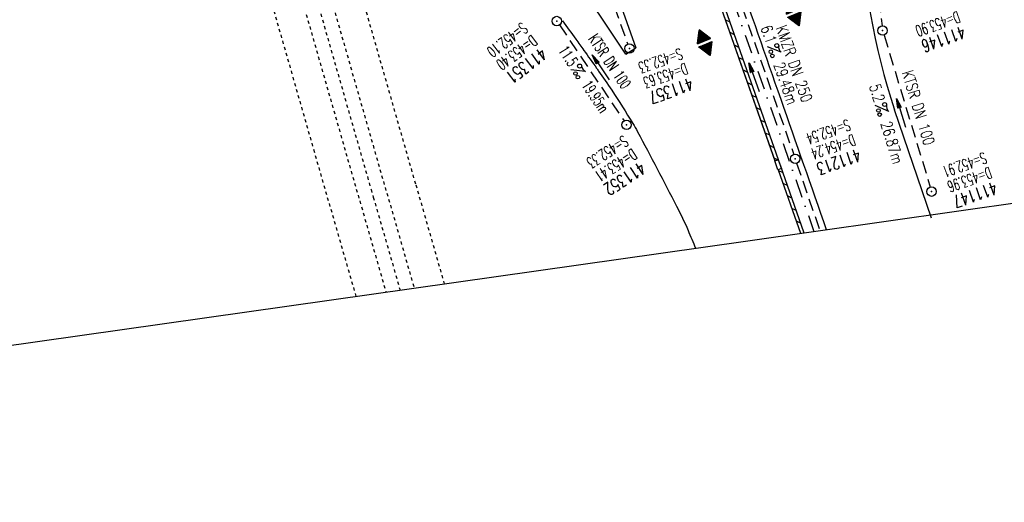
# Model space of a CAD drawing. Extents: x 446577 to 447152, y 443659 to 444842.
# Tile 1 of 41: x 446915 to 447072, y 443659 to 443736. Entities that reach past the tile are written whole.
import ezdxf
from ezdxf.enums import TextEntityAlignment as Align

# ---------------------------------------------------------------- set-up
doc = ezdxf.new("R2010")
doc.units = 0
doc.header["$LTSCALE"] = 2
doc.header["$MEASUREMENT"] = 0
for name, pattern in [('ACAD_ISO03W100', [0.5, 0.25, -0.25]), ('ACAD_ISO10W100W', [0.5, 0.25, -0.25]), ('AUSGEZOGEN', [0]), ('GESTRICH-X2', [1.5, 1, -0.5]), ('STRICHPT-X3', [3, 1.5, -0.75, 0, -0.75])]:
    doc.linetypes.add(name, pattern=pattern)
doc.layers.get('0').update_dxf_attribs({"linetype": 'AUSGEZOGEN'})
for name, color, linetype in [('ACHSE', 250, 'STRICHPT-X3'), ('Bahnachse', 7, 'CONTINUOUS'), ('FBR', 8, 'CONTINUOUS'), ('GEF', 7, 'CONTINUOUS'), ('Gleisachsen', 7, 'CONTINUOUS'), ('Ingenieurbauwerke', 15, 'CONTINUOUS'), ('KANAL', 7, 'GESTRICH-X2'), ('PFEIL', 7, 'CONTINUOUS'), ('Planeinteilung', 6, 'CONTINUOUS'), ('SCHACHTNR', 6, 'CONTINUOUS'), ('SCHLITZRINNE', 8, 'AUSGEZOGEN'), ('SCHSYMBOL', 7, 'AUSGEZOGEN'), ('TEXTO', 4, 'CONTINUOUS'), ('TEXTU', 4, 'CONTINUOUS')]:
    doc.layers.add(name, color=color, linetype=linetype)
doc.styles.add('ROMANS', font='romans.shx', dxfattribs={"width": 0.8})

# ---------------------------------------------------------------- blocks, each defined once
blk = doc.blocks.new('GST')
at = {"color": 0}
blk.add_circle((0, 0), 0.75, dxfattribs=at)
blk.add_point((0, 0), dxfattribs=at)
blk = doc.blocks.new('10')
blk.add_blockref('GST', (0, 0))
blk = doc.blocks.new('PROM')
blk.add_line((1.57, 1.82), (0.02, 0.02))
for centre, radius in [((0.32, 1.51), 0.317), ((0.94, 0.29), 0.283), ((1.64, 0.29), 0.283)]:
    blk.add_circle(centre, radius)
blk.add_arc((0.99, 2.68), 1.03, 239.1414, 303.3549)
blk = doc.blocks.new('PFEIL2')
at = {"color": 0}
for p, q in [((0.88, 0), (-2.4, -0.01)), ((0.88, -0.27), (0.88, 0.28)), ((0.88, 0.28), (2.43, 0.01)), ((0.91, 0.27), (0.88, 0.26)), ((0.97, 0.26), (0.88, 0.25)), ((1.02, 0.25), (0.88, 0.23)), ((1.07, 0.24), (0.88, 0.21)), ((1.13, 0.23), (0.88, 0.19)), ((1.18, 0.22), (0.88, 0.17)), ((1.24, 0.21), (0.88, 0.15)), ((1.29, 0.21), (0.88, 0.14)), ((1.34, 0.2), (0.88, 0.12)), ((1.4, 0.19), (0.88, 0.1)), ((1.45, 0.18), (0.88, 0.08)), ((1.51, 0.17), (0.88, 0.06)), ((1.56, 0.16), (0.88, 0.04)), ((1.61, 0.15), (0.88, 0.02)), ((1.67, 0.14), (0.88, 0.01)), ((1.72, 0.13), (0.88, -0.01)), ((1.78, 0.12), (0.88, -0.03)), ((1.83, 0.11), (0.88, -0.05)), ((1.88, 0.1), (0.88, -0.07)), ((1.94, 0.09), (0.88, -0.09)), ((2.05, 0.08), (0.88, -0.12)), ((1.99, 0.08), (0.88, -0.11)), ((2.1, 0.07), (0.88, -0.14)), ((2.15, 0.06), (0.88, -0.16)), ((2.21, 0.05), (0.88, -0.18)), ((2.26, 0.04), (0.88, -0.2)), ((2.32, 0.03), (0.88, -0.22)), ((2.37, 0.02), (0.88, -0.23)), ((2.42, 0.01), (0.88, -0.25)), ((2.43, 0.01), (0.88, -0.27))]:
    blk.add_line(p, q, dxfattribs=at)
blk = doc.blocks.new('*X7')
at = {"color": 0}
for p, q in [((377.11, 181.02), (378.19, 182.1)), ((377.11, 180.99), (378.2, 182.08)), ((377.12, 181.04), (378.18, 182.1)), ((377.12, 180.99), (378.2, 182.08)), ((377.12, 180.99), (378.2, 182.07)), ((377.13, 180.99), (378.21, 182.06)), ((377.14, 181.06), (378.18, 182.11)), ((377.14, 180.99), (378.21, 182.06)), ((377.15, 181.09), (378.18, 182.11)), ((377.15, 180.99), (378.21, 182.05)), ((377.16, 181.11), (378.17, 182.12)), ((377.16, 180.99), (378.22, 182.05)), ((377.17, 181.13), (378.17, 182.13)), ((377.17, 180.99), (378.22, 182.04)), ((377.18, 181.15), (378.17, 182.13)), ((377.18, 180.99), (378.22, 182.04)), ((377.19, 180.99), (378.23, 182.03)), ((377.2, 181.17), (378.16, 182.14)), ((377.2, 180.99), (378.23, 182.02)), ((377.2, 180.99), (378.23, 182.02)), ((377.21, 181.19), (378.16, 182.14)), ((377.21, 180.99), (378.24, 182.01)), ((377.22, 181.21), (378.16, 182.15)), ((377.22, 180.99), (378.24, 182.01)), ((377.23, 181.23), (378.15, 182.15)), ((377.23, 180.99), (378.24, 182)), ((377.24, 180.99), (378.25, 182)), ((377.25, 181.25), (378.15, 182.16)), ((377.26, 181.27), (378.15, 182.16)), ((377.27, 181.29), (378.14, 182.17)), ((377.28, 181.32), (378.14, 182.18)), ((377.29, 181.34), (378.14, 182.18)), ((377.31, 181.36), (378.14, 182.19)), ((377.32, 181.38), (378.13, 182.19)), ((377.33, 181.4), (378.13, 182.2)), ((377.34, 181.42), (378.13, 182.2)), ((377.35, 181.44), (378.12, 182.21)), ((377.37, 181.46), (378.12, 182.22)), ((377.38, 181.48), (378.12, 182.22)), ((377.39, 181.5), (378.11, 182.23)), ((377.4, 181.52), (378.11, 182.23)), ((377.41, 181.55), (378.11, 182.24)), ((377.43, 181.57), (378.1, 182.24)), ((377.44, 181.59), (378.1, 182.25)), ((377.45, 181.61), (378.1, 182.25)), ((377.46, 181.63), (378.09, 182.26)), ((377.47, 181.65), (378.09, 182.27)), ((377.49, 181.67), (378.09, 182.27)), ((377.5, 181.69), (378.08, 182.28)), ((377.51, 181.71), (378.08, 182.28)), ((377.52, 181.73), (378.08, 182.29)), ((377.53, 181.75), (378.07, 182.29)), ((377.55, 181.78), (378.07, 182.3)), ((377.56, 181.8), (378.07, 182.3)), ((377.57, 181.82), (378.06, 182.31)), ((377.58, 181.84), (378.06, 182.32)), ((377.6, 181.86), (378.06, 182.32)), ((377.61, 181.88), (378.05, 182.33)), ((377.62, 181.9), (378.05, 182.33)), ((377.63, 181.92), (378.05, 182.34)), ((377.64, 181.94), (378.04, 182.34)), ((377.66, 181.96), (378.04, 182.35)), ((377.67, 181.98), (378.04, 182.36)), ((377.68, 182.01), (378.03, 182.36)), ((377.69, 182.03), (378.03, 182.37)), ((377.7, 182.05), (378.03, 182.37)), ((377.72, 182.07), (378.03, 182.38)), ((377.73, 182.09), (378.02, 182.38)), ((377.74, 182.11), (378.02, 182.39)), ((377.75, 182.13), (378.02, 182.39)), ((377.76, 182.15), (378.01, 182.4)), ((377.78, 182.17), (378.01, 182.41)), ((377.79, 182.19), (378.01, 182.41)), ((377.8, 182.21), (378, 182.42)), ((377.81, 182.24), (378, 182.42)), ((377.82, 182.26), (378, 182.43)), ((377.84, 182.28), (377.99, 182.43)), ((377.85, 182.3), (377.99, 182.44)), ((377.86, 182.32), (377.99, 182.44)), ((377.87, 182.34), (377.98, 182.45)), ((377.89, 182.36), (377.98, 182.46)), ((377.9, 182.38), (377.98, 182.46)), ((377.91, 182.4), (377.97, 182.47)), ((377.92, 182.42), (377.97, 182.47)), ((377.93, 182.44), (377.97, 182.48)), ((377.95, 182.47), (377.96, 182.48)), ((377.25, 180.99), (378.25, 181.99)), ((377.26, 180.99), (378.25, 181.99)), ((377.27, 180.99), (378.25, 181.98)), ((377.27, 180.99), (378.26, 181.97)), ((377.28, 180.99), (378.26, 181.97)), ((377.29, 180.99), (378.26, 181.96)), ((377.3, 180.99), (378.27, 181.96)), ((377.31, 180.99), (378.27, 181.95)), ((377.32, 180.99), (378.27, 181.95)), ((377.33, 180.99), (378.28, 181.94)), ((377.34, 180.99), (378.28, 181.93)), ((377.35, 180.99), (378.28, 181.93)), ((377.35, 180.99), (378.29, 181.92)), ((377.36, 180.99), (378.29, 181.92)), ((377.37, 180.99), (378.29, 181.91)), ((377.38, 180.99), (378.3, 181.91)), ((377.39, 180.99), (378.3, 181.9)), ((377.4, 180.99), (378.3, 181.9)), ((377.41, 180.99), (378.31, 181.89)), ((377.42, 180.99), (378.31, 181.88)), ((377.43, 180.99), (378.31, 181.88)), ((377.43, 180.99), (378.32, 181.87)), ((377.44, 180.99), (378.32, 181.87)), ((377.45, 180.99), (378.32, 181.86)), ((377.46, 180.99), (378.33, 181.86)), ((377.47, 180.99), (378.33, 181.85)), ((377.48, 180.99), (378.33, 181.85)), ((377.49, 180.99), (378.34, 181.84)), ((377.5, 180.99), (378.34, 181.83)), ((377.5, 180.99), (378.34, 181.83)), ((377.51, 180.99), (378.35, 181.82)), ((377.52, 180.99), (378.35, 181.82)), ((377.53, 180.99), (378.35, 181.81)), ((377.54, 180.99), (378.36, 181.81)), ((377.55, 180.99), (378.36, 181.8)), ((377.56, 180.99), (378.36, 181.79)), ((377.57, 180.99), (378.36, 181.79)), ((377.58, 180.99), (378.37, 181.78)), ((377.58, 180.99), (378.37, 181.78)), ((377.59, 180.99), (378.37, 181.77)), ((377.6, 180.99), (378.38, 181.77)), ((377.61, 180.99), (378.38, 181.76)), ((377.62, 180.99), (378.38, 181.76)), ((377.63, 180.99), (378.39, 181.75)), ((377.64, 180.99), (378.39, 181.74)), ((377.65, 180.99), (378.39, 181.74)), ((377.65, 180.99), (378.4, 181.73)), ((377.66, 180.99), (378.4, 181.73)), ((377.67, 180.99), (378.4, 181.72)), ((377.68, 180.99), (378.41, 181.72)), ((377.69, 180.99), (378.41, 181.71)), ((377.7, 180.99), (378.41, 181.71)), ((377.71, 180.99), (378.42, 181.7)), ((377.72, 180.99), (378.42, 181.69)), ((377.73, 180.99), (378.42, 181.69)), ((377.73, 180.99), (378.43, 181.68)), ((377.74, 180.99), (378.43, 181.68)), ((377.75, 180.99), (378.43, 181.67)), ((377.76, 180.99), (378.44, 181.67)), ((377.77, 180.99), (378.44, 181.66)), ((377.78, 180.99), (378.44, 181.65)), ((377.79, 180.99), (378.45, 181.65)), ((377.8, 180.99), (378.45, 181.64)), ((377.81, 180.99), (378.45, 181.64)), ((377.81, 180.99), (378.46, 181.63)), ((377.82, 180.99), (378.46, 181.63)), ((377.83, 180.99), (378.46, 181.62)), ((377.84, 180.99), (378.47, 181.62)), ((377.85, 180.99), (378.47, 181.61)), ((377.86, 180.99), (378.47, 181.6)), ((377.87, 180.99), (378.47, 181.6)), ((377.88, 180.99), (378.48, 181.59)), ((377.88, 180.99), (378.48, 181.59)), ((377.89, 180.99), (378.48, 181.58)), ((377.9, 180.99), (378.49, 181.58)), ((377.91, 180.99), (378.49, 181.57)), ((377.92, 180.99), (378.49, 181.57)), ((377.93, 180.99), (378.5, 181.56)), ((377.94, 180.99), (378.5, 181.55)), ((377.95, 180.99), (378.5, 181.55)), ((377.96, 180.99), (378.51, 181.54)), ((377.96, 180.99), (378.51, 181.54)), ((377.97, 180.99), (378.51, 181.53)), ((377.98, 180.99), (378.52, 181.53)), ((377.99, 180.99), (378.52, 181.52)), ((378, 180.99), (378.52, 181.51)), ((378.01, 180.99), (378.53, 181.51)), ((378.02, 180.99), (378.53, 181.5)), ((378.03, 180.99), (378.53, 181.5)), ((378.03, 180.99), (378.54, 181.49)), ((378.04, 180.99), (378.54, 181.49)), ((378.05, 180.99), (378.54, 181.48)), ((378.06, 180.99), (378.55, 181.48)), ((378.07, 180.99), (378.55, 181.47)), ((378.08, 180.99), (378.55, 181.46)), ((378.09, 180.99), (378.56, 181.46)), ((378.1, 180.99), (378.56, 181.45)), ((378.11, 180.99), (378.56, 181.45)), ((378.11, 180.99), (378.57, 181.44)), ((378.12, 180.99), (378.57, 181.44)), ((378.13, 180.99), (378.57, 181.43)), ((378.14, 180.99), (378.58, 181.42)), ((378.15, 180.99), (378.58, 181.42)), ((378.16, 180.99), (378.58, 181.41)), ((378.17, 180.99), (378.58, 181.41)), ((378.18, 180.99), (378.59, 181.4)), ((378.19, 180.99), (378.59, 181.4)), ((378.19, 180.99), (378.59, 181.39)), ((378.2, 180.99), (378.6, 181.39)), ((378.21, 180.99), (378.6, 181.38)), ((378.22, 180.99), (378.6, 181.37)), ((378.23, 180.99), (378.61, 181.37)), ((378.24, 180.99), (378.61, 181.36)), ((378.25, 180.99), (378.61, 181.36)), ((378.26, 180.99), (378.62, 181.35)), ((378.26, 180.99), (378.62, 181.35)), ((378.27, 180.99), (378.62, 181.34)), ((378.28, 180.99), (378.63, 181.34)), ((378.29, 180.99), (378.63, 181.33)), ((378.3, 180.99), (378.63, 181.32)), ((378.31, 180.99), (378.64, 181.32)), ((378.32, 180.99), (378.64, 181.31)), ((378.33, 180.99), (378.64, 181.31)), ((378.34, 180.99), (378.65, 181.3)), ((378.34, 180.99), (378.65, 181.3)), ((378.35, 180.99), (378.65, 181.29)), ((378.36, 180.99), (378.66, 181.28)), ((378.37, 180.99), (378.66, 181.28)), ((378.38, 180.99), (378.66, 181.27)), ((378.39, 180.99), (378.67, 181.27)), ((378.4, 180.99), (378.67, 181.26)), ((378.41, 180.99), (378.67, 181.26)), ((378.42, 180.99), (378.68, 181.25)), ((378.42, 180.99), (378.68, 181.25)), ((378.43, 180.99), (378.68, 181.24)), ((378.44, 180.99), (378.69, 181.23)), ((378.45, 180.99), (378.69, 181.23)), ((378.46, 180.99), (378.69, 181.22)), ((378.47, 180.99), (378.69, 181.22)), ((378.48, 180.99), (378.7, 181.21)), ((378.49, 180.99), (378.7, 181.21)), ((378.49, 180.99), (378.7, 181.2)), ((378.5, 180.99), (378.71, 181.2)), ((378.51, 180.99), (378.71, 181.19)), ((378.52, 180.99), (378.71, 181.18)), ((378.53, 180.99), (378.72, 181.18)), ((378.54, 180.99), (378.72, 181.17)), ((378.55, 180.99), (378.72, 181.17)), ((378.56, 180.99), (378.73, 181.16)), ((378.57, 180.99), (378.73, 181.16)), ((378.57, 180.99), (378.73, 181.15)), ((378.58, 180.99), (378.74, 181.14)), ((378.59, 180.99), (378.74, 181.14)), ((378.6, 180.99), (378.74, 181.13)), ((378.61, 180.99), (378.75, 181.13)), ((378.62, 180.99), (378.75, 181.12)), ((378.63, 180.99), (378.75, 181.12)), ((378.64, 180.99), (378.76, 181.11)), ((378.64, 180.99), (378.76, 181.11)), ((378.65, 180.99), (378.76, 181.1)), ((378.66, 180.99), (378.77, 181.09)), ((378.67, 180.99), (378.77, 181.09)), ((378.68, 180.99), (378.77, 181.08)), ((378.69, 180.99), (378.78, 181.08)), ((378.7, 180.99), (378.78, 181.07)), ((378.71, 180.99), (378.78, 181.07)), ((378.72, 180.99), (378.79, 181.06)), ((378.72, 180.99), (378.79, 181.06)), ((378.73, 180.99), (378.79, 181.05)), ((378.74, 180.99), (378.8, 181.04)), ((378.75, 180.99), (378.8, 181.04)), ((378.76, 180.99), (378.8, 181.03)), ((378.77, 180.99), (378.8, 181.03)), ((378.78, 180.99), (378.81, 181.02)), ((378.79, 180.99), (378.81, 181.02)), ((378.8, 180.99), (378.81, 181.01)), ((378.8, 180.99), (378.82, 181)), ((378.81, 180.99), (378.82, 181)), ((377.1, 180.56), (377.12, 180.58)), ((377.1, 180.57), (377.11, 180.58)), ((377.11, 180.55), (377.14, 180.58)), ((377.11, 180.55), (377.13, 180.58)), ((377.11, 180.56), (377.13, 180.58)), ((377.12, 180.53), (377.17, 180.58)), ((377.12, 180.53), (377.16, 180.58)), ((377.12, 180.54), (377.15, 180.58)), ((377.13, 180.51), (377.21, 180.58)), ((377.13, 180.51), (377.2, 180.58)), ((377.13, 180.52), (377.19, 180.58)), ((377.13, 180.52), (377.18, 180.58)), ((377.14, 180.49), (377.23, 180.58)), ((377.14, 180.49), (377.22, 180.58)), ((377.14, 180.5), (377.21, 180.58)), ((377.15, 180.47), (377.26, 180.58)), ((377.15, 180.48), (377.25, 180.58)), ((377.15, 180.48), (377.24, 180.58)), ((377.16, 180.46), (377.29, 180.58)), ((377.16, 180.46), (377.28, 180.58)), ((377.16, 180.47), (377.27, 180.58)), ((377.17, 180.44), (377.31, 180.58)), ((377.17, 180.44), (377.3, 180.58)), ((377.17, 180.45), (377.29, 180.58)), ((377.18, 180.42), (377.34, 180.58)), ((377.18, 180.43), (377.33, 180.58)), ((377.18, 180.43), (377.32, 180.58)), ((377.19, 180.41), (377.36, 180.58)), ((377.19, 180.41), (377.36, 180.58)), ((377.19, 180.42), (377.35, 180.58)), ((377.2, 180.39), (377.39, 180.58)), ((377.2, 180.39), (377.38, 180.58)), ((377.2, 180.4), (377.37, 180.58)), ((377.21, 180.37), (377.42, 180.58)), ((377.21, 180.38), (377.41, 180.58)), ((377.21, 180.38), (377.4, 180.58)), ((377.22, 180.35), (377.44, 180.58)), ((377.22, 180.36), (377.44, 180.58)), ((377.22, 180.37), (377.43, 180.58)), ((377.23, 180.34), (377.47, 180.58)), ((377.23, 180.34), (377.46, 180.58)), ((377.23, 180.35), (377.45, 180.58)), ((377.24, 180.32), (377.51, 180.58)), ((377.24, 180.32), (377.5, 180.58)), ((377.24, 180.33), (377.49, 180.58)), ((377.24, 180.33), (377.48, 180.58)), ((377.25, 180.3), (377.53, 180.58)), ((377.25, 180.3), (377.52, 180.58)), ((377.25, 180.31), (377.51, 180.58)), ((377.26, 180.28), (377.56, 180.58)), ((377.26, 180.29), (377.55, 180.58)), ((377.26, 180.29), (377.54, 180.58)), ((377.27, 180.27), (377.59, 180.58)), ((377.27, 180.27), (377.58, 180.58)), ((377.27, 180.28), (377.57, 180.58)), ((377.28, 180.25), (377.61, 180.58)), ((377.28, 180.25), (377.6, 180.58)), ((377.28, 180.26), (377.59, 180.58)), ((377.29, 180.23), (377.64, 180.58)), ((377.29, 180.24), (377.63, 180.58)), ((377.29, 180.24), (377.62, 180.58)), ((377.3, 180.21), (377.67, 180.58)), ((377.3, 180.22), (377.66, 180.58)), ((377.3, 180.23), (377.65, 180.58)), ((377.31, 180.2), (377.69, 180.58)), ((377.31, 180.2), (377.68, 180.58)), ((377.31, 180.21), (377.67, 180.58)), ((377.32, 180.18), (377.72, 180.58)), ((377.32, 180.19), (377.71, 180.58)), ((377.32, 180.19), (377.7, 180.58)), ((377.33, 180.16), (377.74, 180.58)), ((377.33, 180.17), (377.74, 180.58)), ((377.33, 180.18), (377.73, 180.58)), ((377.34, 180.16), (377.75, 180.58)), ((377.34, 180.15), (377.76, 180.58)), ((377.34, 180.15), (377.77, 180.58)), ((377.35, 180.14), (377.78, 180.58)), ((377.35, 180.14), (377.79, 180.58)), ((377.35, 180.13), (377.8, 180.58)), ((377.35, 180.12), (377.81, 180.58)), ((377.36, 180.12), (377.82, 180.58)), ((377.36, 180.11), (377.82, 180.58)), ((377.36, 180.11), (377.83, 180.58)), ((377.37, 180.1), (377.84, 180.58)), ((377.37, 180.1), (377.85, 180.58)), ((377.37, 180.09), (377.86, 180.58)), ((377.38, 180.09), (377.87, 180.58)), ((377.38, 180.08), (377.88, 180.58)), ((377.38, 180.07), (377.89, 180.58)), ((377.39, 180.07), (377.89, 180.58)), ((377.39, 180.06), (377.9, 180.58)), ((377.39, 180.06), (377.91, 180.58)), ((377.4, 180.05), (377.92, 180.58)), ((377.4, 180.05), (377.93, 180.58)), ((377.4, 180.04), (377.94, 180.58)), ((377.41, 180.04), (377.95, 180.58)), ((377.41, 180.03), (377.96, 180.58)), ((377.41, 180.02), (377.97, 180.58)), ((377.42, 180.02), (377.97, 180.58)), ((377.42, 180.01), (377.98, 180.58)), ((377.42, 180.01), (377.99, 180.58)), ((377.43, 180), (378, 180.58)), ((377.43, 180), (378.01, 180.58)), ((377.43, 179.99), (378.02, 180.58)), ((377.44, 179.98), (378.03, 180.58)), ((377.44, 179.98), (378.04, 180.58)), ((377.44, 179.97), (378.05, 180.58)), ((377.45, 179.97), (378.05, 180.58)), ((377.45, 179.96), (378.06, 180.58)), ((377.45, 179.96), (378.07, 180.58)), ((377.46, 179.95), (378.08, 180.58)), ((377.46, 179.95), (378.09, 180.58)), ((377.46, 179.94), (378.1, 180.58)), ((377.46, 179.93), (378.11, 180.58)), ((377.47, 179.93), (378.12, 180.58)), ((377.47, 179.92), (378.12, 180.58)), ((377.47, 179.92), (378.13, 180.58)), ((377.48, 179.91), (378.14, 180.58)), ((377.48, 179.91), (378.15, 180.58)), ((377.48, 179.9), (378.16, 180.58)), ((377.49, 179.9), (378.17, 180.58)), ((377.49, 179.89), (378.18, 180.58)), ((377.49, 179.88), (378.19, 180.58)), ((377.5, 179.88), (378.2, 180.58)), ((377.5, 179.87), (378.2, 180.58)), ((377.5, 179.87), (378.21, 180.58)), ((377.51, 179.86), (378.22, 180.58)), ((377.51, 179.86), (378.23, 180.58)), ((377.51, 179.85), (378.24, 180.58)), ((377.52, 179.84), (378.25, 180.58)), ((377.52, 179.84), (378.26, 180.58)), ((377.52, 179.83), (378.27, 180.58)), ((377.53, 179.83), (378.28, 180.58)), ((377.53, 179.82), (378.28, 180.58)), ((377.53, 179.82), (378.29, 180.58)), ((377.54, 179.81), (378.3, 180.58)), ((377.54, 179.81), (378.31, 180.58)), ((377.54, 179.8), (378.32, 180.58)), ((377.55, 179.79), (378.33, 180.58)), ((377.55, 179.79), (378.34, 180.58)), ((377.55, 179.78), (378.35, 180.58)), ((377.56, 179.78), (378.35, 180.58)), ((377.56, 179.77), (378.36, 180.58)), ((377.56, 179.77), (378.37, 180.58)), ((377.57, 179.76), (378.38, 180.58)), ((377.57, 179.76), (378.39, 180.58)), ((377.57, 179.75), (378.4, 180.58)), ((377.57, 179.74), (378.41, 180.58)), ((377.58, 179.74), (378.42, 180.58)), ((377.58, 179.73), (378.43, 180.58)), ((377.58, 179.73), (378.43, 180.58)), ((377.59, 179.72), (378.44, 180.58)), ((377.59, 179.72), (378.45, 180.58)), ((377.59, 179.71), (378.46, 180.58)), ((377.6, 179.7), (378.47, 180.58)), ((377.6, 179.7), (378.48, 180.58)), ((377.6, 179.69), (378.49, 180.58)), ((377.61, 179.69), (378.5, 180.58)), ((377.61, 179.68), (378.5, 180.58)), ((377.61, 179.68), (378.51, 180.58)), ((377.62, 179.67), (378.52, 180.58)), ((377.62, 179.67), (378.53, 180.58)), ((377.62, 179.66), (378.54, 180.58)), ((377.63, 179.65), (378.55, 180.58)), ((377.63, 179.65), (378.56, 180.58)), ((377.63, 179.64), (378.57, 180.58)), ((377.64, 179.64), (378.58, 180.58)), ((377.64, 179.63), (378.58, 180.58)), ((377.64, 179.63), (378.59, 180.58)), ((377.65, 179.62), (378.6, 180.58)), ((377.65, 179.62), (378.61, 180.58)), ((377.65, 179.61), (378.62, 180.58)), ((377.66, 179.6), (378.63, 180.58)), ((377.66, 179.6), (378.64, 180.58)), ((377.66, 179.59), (378.65, 180.58)), ((377.67, 179.59), (378.66, 180.58)), ((377.67, 179.58), (378.66, 180.58)), ((377.67, 179.58), (378.67, 180.58)), ((377.68, 179.57), (378.68, 180.58)), ((377.68, 179.56), (378.69, 180.58)), ((377.68, 179.56), (378.7, 180.58)), ((377.68, 179.55), (378.71, 180.58)), ((377.69, 179.55), (378.72, 180.58)), ((377.69, 179.54), (378.73, 180.58)), ((377.69, 179.54), (378.73, 180.58)), ((377.7, 179.53), (378.74, 180.58)), ((377.7, 179.53), (378.75, 180.58)), ((377.7, 179.52), (378.76, 180.58)), ((377.71, 179.51), (378.77, 180.58)), ((377.71, 179.51), (378.78, 180.58)), ((377.71, 179.5), (378.79, 180.58)), ((377.72, 179.5), (378.8, 180.58)), ((377.72, 179.49), (378.81, 180.58)), ((377.72, 179.49), (378.81, 180.58)), ((377.73, 179.47), (378.81, 180.54)), ((377.74, 179.46), (378.79, 180.52)), ((377.74, 179.46), (378.78, 180.5)), ((377.74, 179.45), (378.77, 180.48)), ((377.75, 179.45), (378.76, 180.46)), ((377.75, 179.44), (378.75, 180.44)), ((377.75, 179.44), (378.73, 180.42)), ((377.76, 179.43), (378.72, 180.4)), ((377.76, 179.42), (378.71, 180.37)), ((377.76, 179.42), (378.7, 180.35)), ((377.77, 179.41), (378.68, 180.33)), ((377.77, 179.41), (378.67, 180.31)), ((377.77, 179.4), (378.66, 180.29)), ((377.78, 179.4), (378.65, 180.27)), ((377.78, 179.39), (378.64, 180.25)), ((377.78, 179.39), (378.62, 180.23)), ((377.79, 179.38), (378.61, 180.21)), ((377.79, 179.37), (378.6, 180.19)), ((377.79, 179.37), (378.59, 180.17)), ((377.79, 179.36), (378.58, 180.14)), ((377.8, 179.36), (378.56, 180.12)), ((377.8, 179.35), (378.55, 180.1)), ((377.8, 179.35), (378.54, 180.08)), ((377.81, 179.34), (378.53, 180.06)), ((377.81, 179.33), (378.52, 180.04)), ((377.81, 179.33), (378.5, 180.02)), ((377.82, 179.32), (378.49, 180)), ((377.82, 179.32), (378.48, 179.98)), ((377.82, 179.31), (378.47, 179.96)), ((377.83, 179.31), (378.46, 179.94)), ((377.83, 179.3), (378.44, 179.91)), ((377.83, 179.3), (378.43, 179.89)), ((377.84, 179.29), (378.42, 179.87)), ((377.84, 179.28), (378.41, 179.85)), ((377.84, 179.28), (378.4, 179.83)), ((377.85, 179.27), (378.38, 179.81)), ((377.85, 179.27), (378.37, 179.79)), ((377.85, 179.26), (378.36, 179.77)), ((377.86, 179.26), (378.35, 179.75)), ((377.86, 179.25), (378.33, 179.73)), ((377.86, 179.25), (378.32, 179.71)), ((377.87, 179.24), (378.31, 179.68)), ((377.87, 179.23), (378.3, 179.66)), ((377.87, 179.23), (378.29, 179.64)), ((377.88, 179.22), (378.27, 179.62)), ((377.88, 179.22), (378.26, 179.6)), ((377.88, 179.21), (378.25, 179.58)), ((377.89, 179.21), (378.24, 179.56)), ((377.89, 179.2), (378.23, 179.54)), ((377.89, 179.19), (378.21, 179.52)), ((377.89, 179.19), (378.2, 179.5)), ((377.9, 179.18), (378.19, 179.48)), ((377.9, 179.18), (378.18, 179.45)), ((377.9, 179.17), (378.17, 179.43)), ((377.91, 179.17), (378.15, 179.41)), ((377.91, 179.16), (378.14, 179.39)), ((377.91, 179.16), (378.13, 179.37)), ((377.92, 179.15), (378.12, 179.35)), ((377.92, 179.14), (378.11, 179.33)), ((377.92, 179.14), (378.09, 179.31)), ((377.93, 179.13), (378.08, 179.29)), ((377.93, 179.13), (378.07, 179.27)), ((377.93, 179.12), (378.06, 179.25)), ((377.94, 179.12), (378.04, 179.22)), ((377.94, 179.11), (378.03, 179.2)), ((377.94, 179.11), (378.02, 179.18)), ((377.95, 179.1), (378.01, 179.16)), ((377.95, 179.09), (378, 179.14)), ((377.95, 179.09), (377.98, 179.12)), ((377.96, 179.08), (377.97, 179.1))]:
    blk.add_line(p, q, dxfattribs=at)
blk = doc.blocks.new('HOCHP')
for points in [[(-0.01, 2.24), (-1.15, 0.27), (1.12, 0.27)], [(-0.01, -2.24), (-1.15, -0.27), (1.12, -0.27)]]:
    blk.add_lwpolyline(points, close=True)
at = {"xscale": 1.311372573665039, "yscale": 1.311372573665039, "zscale": 1.311372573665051}
blk.add_blockref('*X7', (-495.66, -237.08), dxfattribs=at)
blk = doc.blocks.new('1135420')
for p, q in [((1135, 297), (1135, 420)), ((1135, 0), (1135, 297))]:
    blk.add_line(p, q)

msp = doc.modelspace()

# ---------------------------------------------------------------- linework, layer by layer
at = {"layer": 'ACHSE', "flags": 128}
msp.add_lwpolyline([(446785.2, 444812.39), (446790.98, 444771.62), (446798.52, 444718.41), (446808.52, 444647.86), (446822.55, 444548.85), (446833.08, 444474.59), (446836.59, 444449.84), (446840.09, 444425.09), (446843.6, 444400.34), (446847.11, 444375.58), (446847.69, 444371.51), (446850.73, 444350.85), (446854.65, 444326.16), (446858.88, 444301.52), (446863.42, 444276.93), (446868.27, 444252.41), (446873.43, 444227.95), (446878.89, 444203.55), (446884.66, 444179.22), (446890.73, 444154.97), (446897.1, 444130.8), (446903.78, 444106.71), (446910.77, 444082.7), (446918.05, 444058.79), (446925.63, 444034.97), (446933.51, 444011.24), (446939.85, 443992.83), (446941.67, 443987.61), (446949.93, 443964.02), (446958.19, 443940.42), (446966.45, 443916.82), (446974.71, 443893.22), (446979.2, 443880.39), (446999.48, 443822.43), (447024.26, 443751.65), (447041.5, 443702.37)], dxfattribs=at)
at = {"layer": 'Bahnachse', "linetype": 'ACAD_ISO03W100'}
msp.add_line((446951.03, 443778.4), (446970.88, 443709.04), dxfattribs=at)
at = {"layer": 'Bahnachse', "linetype": 'ACAD_ISO10W100W'}
for p, q in [((446970.89, 443709.05), (446971.24, 443707.85)), ((446971.24, 443707.85), (446975.5, 443693.02))]:
    msp.add_line(p, q, dxfattribs=at)
at = {"layer": 'FBR'}
msp.add_line((447060.26, 443704.47), (447054.36, 443721.76), dxfattribs=at)
for points in [[(446981.17, 443880.67, -0.000036), (446985.55, 443868.17, -0.00001), (446990.14, 443855.06, -0.000011), (446994.25, 443843.33, -0.000533), (447001.75, 443821.84, 0.000455), (447010.52, 443796.7, 0.000701), (447018.51, 443773.96, -0.000624), (447027.49, 443748.42, -0.000234), (447028.93, 443744.32, 0.000022), (447043.48, 443702.65, 0.000434)], [(447001.41, 443735.96, -0.000954), (447003.53, 443733.03, -0.001574), (447004.82, 443731.25, -0.000045), (447006.85, 443728.4, -0.000285), (447007.17, 443727.95, -0.009992), (447009.26, 443724.89, -0.005894), (447012.63, 443719.6, -0.017241), (447013.39, 443718.27, -0.001966), (447019.6, 443706.4, -0.018115), (447021.43, 443702.53, -0.003372), (447022.63, 443699.7)]]:
    msp.add_lwpolyline(points, format="xyb", dxfattribs=at)
at = {"layer": 'FBR', "flags": 128}
for points in [[(446961.9, 443877.94), (446968.15, 443860.13), (446970.63, 443852.86), (446970.8, 443852.27), (446976.34, 443836.55), (446984.57, 443813.11), (446992.78, 443789.74), (447001.12, 443765.64), (447009.39, 443742.17), (447013.08, 443731.65)], [(447011.5, 443730.65), (447011.5, 443730.65), (447011.5, 443730.65), (447013.08, 443731.65)]]:
    msp.add_lwpolyline(points, dxfattribs=at)
at = {"layer": 'FBR'}
msp.add_lwpolyline([(447011.87, 443730.91), (447011.5, 443730.65), (447007.14, 443737.2), (447005.68, 443739.15)], dxfattribs=at)
msp.add_arc((447159.46, 443756.37), 110.65, 181.9765, 198.2235, dxfattribs=at)
at = {"layer": 'Gleisachsen', "linetype": 'ACAD_ISO03W100'}
for p, q in [((446947.81, 443797.82), (446973.38, 443708.46)), ((446943.48, 443796.58), (446969.06, 443707.22)), ((446973.41, 443708.47), (446977.75, 443693.34)), ((446969.08, 443707.23), (446973.25, 443692.7))]:
    msp.add_line(p, q, dxfattribs=at)
at = {"layer": 'Ingenieurbauwerke', "linetype": 'ACAD_ISO03W100'}
for p, q in [((446938.87, 443795.26), (446964.44, 443705.89)), ((446957.17, 443782.56), (446978, 443709.79)), ((446978.02, 443709.79), (446982.55, 443694.02)), ((446964.47, 443705.9), (446968.46, 443692.02))]:
    msp.add_line(p, q, dxfattribs=at)
at = {"layer": 'KANAL'}
for p, q in [((447002.63, 443758.06), (447011.81, 443732.25)), ((447050, 443757.22), (447052.38, 443735.16)), ((447029.03, 443741.06), (447038.28, 443714.66)), ((447000.91, 443735.31), (447011.22, 443720)), ((447052.69, 443733.69), (447060.06, 443709.44)), ((447038.75, 443713.25), (447042.45, 443702.51))]:
    msp.add_line(p, q, dxfattribs=at)
at = {"layer": 'SCHLITZRINNE'}
for p, q in [((447027.39, 443736.13), (447028.1, 443735.79)), ((447028.09, 443734.13), (447028.8, 443733.79)), ((447028.8, 443732.12), (447029.5, 443731.78)), ((447029.5, 443730.12), (447030.2, 443729.78)), ((447030.2, 443728.12), (447030.91, 443727.78)), ((447030.91, 443726.11), (447031.61, 443725.77)), ((447031.61, 443724.11), (447032.31, 443723.77)), ((447032.31, 443722.11), (447033.02, 443721.77)), ((447033.01, 443720.1), (447033.72, 443719.77)), ((447033.72, 443718.1), (447034.42, 443717.76)), ((447034.42, 443716.1), (447035.12, 443715.76)), ((447035.12, 443714.1), (447035.77, 443713.78)), ((447035.83, 443712.09), (447036.53, 443711.75)), ((447036.53, 443710.09), (447037.23, 443709.75)), ((447037.24, 443708.08), (447037.93, 443707.75)), ((447037.95, 443706.07), (447038.63, 443705.74)), ((447038.66, 443704.07), (447039.33, 443703.74))]:
    msp.add_line(p, q, dxfattribs=at)
at = {"layer": 'SCHLITZRINNE', "flags": 128}
for points in [[(447016.46, 443769.02), (447026.4, 443740.62), (447036.12, 443712.92), (447039.89, 443702.15)], [(447016.46, 443769.02), (447026.4, 443740.62), (447036.12, 443712.92), (447039.89, 443702.15)], [(447026.03, 443740.02), (447035.27, 443713.68)], [(447026.03, 443740.02), (447035.29, 443713.62)], [(447035.79, 443712.2), (447039.36, 443702.07)]]:
    msp.add_lwpolyline(points, dxfattribs=at)
at = {"layer": 'SCHSYMBOL'}
msp.add_lwpolyline([(447035.81, 443713.8), (447036.31, 443712.38), (447035.76, 443712.19), (447035.26, 443713.61)], close=True, dxfattribs=at)

# ---------------------------------------------------------------- block references
at = {"layer": 'GEF', "rotation": 22.80135512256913}
for p in [(447038.29, 443737.22), (447024.1, 443732.48)]:
    msp.add_blockref('HOCHP', p, dxfattribs=at)
at = {"layer": 'PFEIL'}
for p, rotation in [((447007.51, 443728.51), 123.8940000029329), ((447031.96, 443726.97), 109.2615999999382), ((447055.41, 443721.27), 106.9108000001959)]:
    msp.add_blockref('PFEIL2', p, dxfattribs=dict(at, rotation=rotation))
at = {"layer": 'Planeinteilung', "linetype": 'Continuous', "rotation": 278.0670990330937}
msp.add_blockref('1135420', (446577.28, 444782.92), dxfattribs=at)
at = {"layer": 'SCHSYMBOL', "rotation": 289.2892000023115}
for name, p in [('10', (447000.5, 443735.93)), ('10', (447052.46, 443734.41)), ('10', (447012.08, 443731.55)), ('10', (447011.62, 443719.37)), ('GST', (447038.52, 443713.95)), ('10', (447060.27, 443708.71))]:
    msp.add_blockref(name, p, dxfattribs=at)
at = {"layer": 'TEXTU'}
for p, rotation in [((447034.05, 443731.82), 289.2615999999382), ((447002.71, 443728.17), 303.894000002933), ((447051.24, 443722.48), 286.9108000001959)]:
    msp.add_blockref('PROM', p, dxfattribs=dict(at, rotation=rotation))

# ---------------------------------------------------------------- texts
at = {"layer": 'SCHACHTNR', "style": 'ROMANS'}
for s, height, rotation, width, p in [('D=453.90', 1.8, 199.2892, 0.6, (447064.4, 443737.5)), ('S=452.10', 1.8, 216.9367, 0.6, (446994.97, 443735.79)), ('411146', 2, 199.2892, 0.7, (447065.24, 443735.16)), ('D=453.40', 1.8, 216.9367, 0.6, (446996.49, 443733.78)), ('411351', 2, 216.9367, 0.7, (446997.98, 443731.79)), ('S=452.33', 1.8, 199.2892, 0.6, (447020.16, 443731.63)), ('D=453.63', 1.8, 199.2892, 0.6, (447020.97, 443729.26)), ('411357', 2, 199.2892, 0.7, (447021.82, 443726.92)), ('S=452.54', 1.8, 199.2892, 0.6, (447046.91, 443720.28)), ('S=452.33', 1.8, 212.736, 0.6, (447011.13, 443717.75)), ('D=454.24', 1.8, 199.2892, 0.6, (447047.72, 443717.91)), ('D=453.41', 1.8, 212.736, 0.6, (447012.5, 443715.64)), ('411213', 2, 199.2892, 0.7, (447048.56, 443715.56)), ('S=452.91', 1.8, 199.2892, 0.6, (447068.66, 443715.03)), ('411352', 2, 212.736, 0.7, (447013.84, 443713.55)), ('D=453.96', 1.8, 199.2892, 0.6, (447069.47, 443712.66)), ('411147', 2, 199.2892, 0.7, (447070.31, 443710.31))]:
    msp.add_text(s, height=height, rotation=rotation, dxfattribs=dict(at, width=width)).set_placement(p)
at = {"layer": 'TEXTO', "style": 'ROMANS'}
for s, rotation, width, p in [('KMZR DN 250', 289.2616, 0.75, (447037.52, 443728.84)), ('KTSR DN 100', 303.894, 0.6, (447008.2, 443729.01)), ('KTSR DN 100', 286.9108, 0.75, (447057.31, 443721.84))]:
    msp.add_text(s, height=1.8, rotation=rotation, dxfattribs=dict(at, width=width)).set_placement(p, align=Align.CENTER)
at = {"layer": 'TEXTU', "style": 'ROMANS'}
for s, rotation, width, p in [('6.1', 289.2616, 0.75, (447032.98, 443734.88)), ('11.5', 303.894, 0.6, (447000.67, 443731.2)), ('29.48m', 289.2616, 0.75, (447035.04, 443728.97)), ('19.95m', 303.894, 0.6, (447004.39, 443725.67)), ('5.2', 286.9108, 0.75, (447050.31, 443725.57)), ('26.87m', 286.9108, 0.75, (447052.12, 443719.6))]:
    msp.add_text(s, height=1.8, rotation=rotation, dxfattribs=dict(at, width=width)).set_placement(p)

doc.saveas('drawing.dxf')
